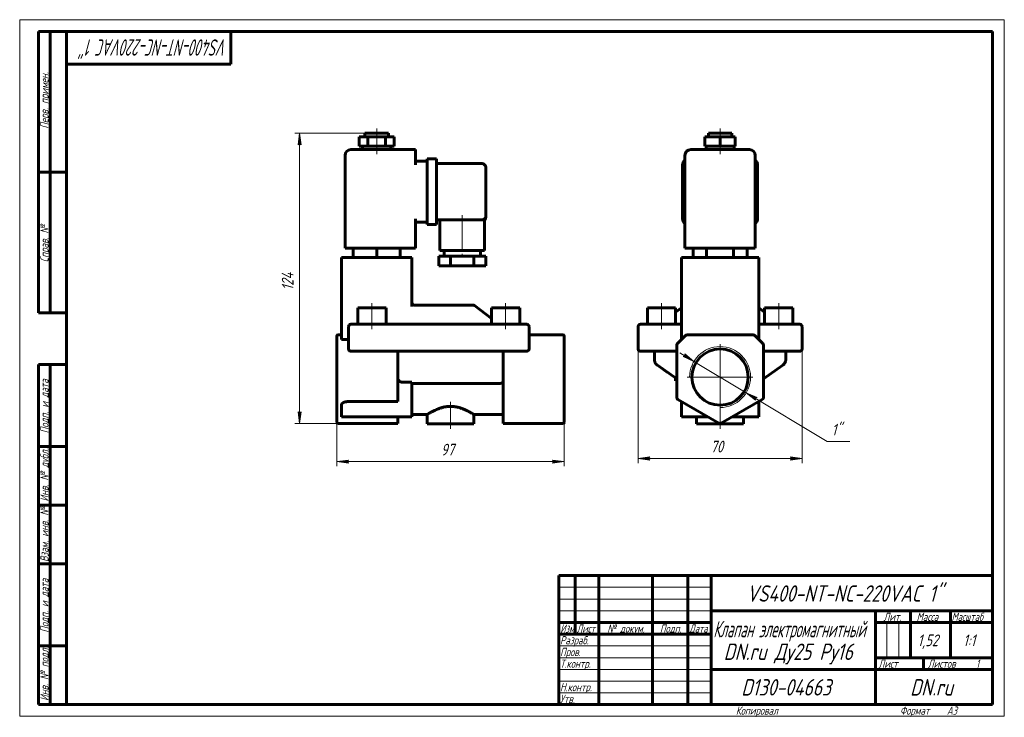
# Model space of a CAD drawing. Header units: millimetres. Extents: x 0 to 420, y 0 to 297.
import ezdxf

# ---------------------------------------------------------------- set-up
doc = ezdxf.new("R2010")
doc.units = ezdxf.units.MM
for name, pattern in [('K5LT_AXLED', [19.5, 15, -1.5, 1.5, -1.5]), ('K5LT_BASIC', [0]), ('K5LT_THIN', [0])]:
    doc.linetypes.add(name, pattern=pattern)
doc.layers.add('Системный слой', color=7, linetype='Continuous')
doc.layers.add('Системный слой (1)', color=7, linetype='Continuous', true_color=0x6c6c6c)
doc.styles.add('KDIMTEXTSTYLE', font='GOST_AU.SHX', dxfattribs={"width": 0.96, "oblique": 15, "height": 5})
doc.styles.add('KTEXTSTYLE', font='GOST_AU.SHX', dxfattribs={"width": 0.96, "height": 5})
doc.dimstyles.new('KDIMSTYLE (1.00)', dxfattribs={"dimtxt": 5, "dimasz": 1, "dimexe": 2, "dimexo": 0, "dimgap": 1, "dimtad": 1, "dimtxsty": 'KDIMTEXTSTYLE', "dimsah": 1, "dimcen": 0, "dimdle": 1, "dimadec": 0, "dimazin": 0, "dimtfac": 0.667, "dimtmove": 0, "dimatfit": 3, "dimfxl": 1, "dimtvp": 1, "dimtolj": 1, "dimtzin": 0, "dimarcsym": 0})

# ---------------------------------------------------------------- blocks, each defined once
blk = doc.blocks.new('U0')
at = {"layer": 'Системный слой (1)', "color": 150, "linetype": 'K5LT_BASIC', "lineweight": 60, "true_color": 0x0080ff}
for q in [(282.26, 170.95), (282.26, 170.94), (282.26, 170.94)]:
    blk.add_line((282.26, 170.94), q, dxfattribs=at)
blk = doc.blocks.new('U1')
at = {"layer": 'Системный слой (1)', "color": 150, "linetype": 'K5LT_BASIC', "lineweight": 60, "true_color": 0x0080ff}
for q in [(315.26, 170.95), (315.26, 170.94), (315.26, 170.94)]:
    blk.add_line((315.26, 170.94), q, dxfattribs=at)
blk = doc.blocks.new('D0')
at = {"layer": 'Системный слой (1)'}
for points in [[(263.76, 109.92), (268.76, 110.58), (268.26, 109.92), (268.76, 109.26)], [(328.76, 109.26), (333.76, 109.92), (328.76, 110.58), (329.26, 109.92)]]:
    blk.add_hatch(color=7, dxfattribs=at).paths.add_polyline_path(points)
at = {"layer": 'Системный слой (1)', "color": 7, "linetype": 'K5LT_THIN', "lineweight": 18}
for p, q in [((263.76, 156.63), (263.76, 107.92)), ((333.76, 156.63), (333.76, 107.92)), ((263.76, 109.92), (268.76, 110.58)), ((268.76, 109.26), (263.76, 109.92)), ((268.76, 110.58), (268.26, 109.92)), ((268.26, 109.92), (268.76, 109.26)), ((329.26, 109.92), (328.76, 110.58)), ((328.76, 110.58), (333.76, 109.92)), ((333.76, 109.92), (328.76, 109.26)), ((328.76, 109.26), (329.26, 109.92))]:
    blk.add_line(p, q, dxfattribs=at)
blk.add_wipeout([(294.68, 110.92), (294.68, 118.3), (302.52, 118.3), (302.52, 110.92)]).dxf.layer = 'Системный слой (1)'
blk.add_line((263.76, 109.92), (333.76, 109.92), dxfattribs=at)
at = {"layer": 'Системный слой (1)', "color": 7, "insert": (294.68, 117.51), "char_height": 5, "attachment_point": 1, "style": 'KTEXTSTYLE'}
blk.add_mtext('\\H5.0;\\W1.000;\\Q15;\\Q15;\\W0.965;70', dxfattribs=at)
blk = doc.blocks.new('KDIMARROW_01')
at = {"layer": 'Системный слой'}
blk.add_hatch(color=0, dxfattribs=at).paths.add_polyline_path([(0, 0), (-5, 0.66), (-4.5, 0), (-5, -0.66)])
at = {"layer": 'Системный слой', "color": 0, "linetype": 'K5LT_THIN', "lineweight": 18}
for p, q in [((-4.5, 0), (-5, 0.66)), ((-5, 0.66), (0, 0)), ((0, 0), (-5, -0.66)), ((-5, -0.66), (-4.5, 0))]:
    blk.add_line(p, q, dxfattribs=at)
at = {"layer": 'Системный слой (1)', "color": 0, "linetype": 'K5LT_THIN', "lineweight": 18}
blk.add_line((135.28, 144.63), (134.28, 144.63), dxfattribs=at)
blk = doc.blocks.new('D1')
at = {"layer": 'Системный слой (1)'}
for points in [[(287.63, 151.34), (283.68, 154.48), (283.77, 153.66), (283, 153.36)], [(313.75, 135.6), (314.52, 135.91), (309.9, 137.92), (313.84, 134.78)]]:
    blk.add_hatch(color=7, dxfattribs=at).paths.add_polyline_path(points)
at = {"layer": 'Системный слой (1)', "color": 7, "linetype": 'K5LT_THIN', "lineweight": 18}
for p, q in [((287.63, 151.34), (281.63, 154.95)), ((283.77, 153.66), (283, 153.36)), ((283, 153.36), (287.63, 151.34)), ((287.63, 151.34), (283.68, 154.48)), ((283.68, 154.48), (283.77, 153.66)), ((287.63, 151.34), (309.9, 137.92)), ((309.9, 137.92), (313.84, 134.78)), ((314.52, 135.91), (309.9, 137.92)), ((309.9, 137.92), (315.89, 134.31)), ((313.75, 135.6), (314.52, 135.91)), ((313.84, 134.78), (313.75, 135.6))]:
    blk.add_line(p, q, dxfattribs=at)
blk.add_wipeout([(346.38, 118.15), (346.38, 125.53), (351.81, 125.53), (351.81, 118.15)]).dxf.layer = 'Системный слой (1)'
for p, q in [((309.9, 137.92), (344.38, 117.15)), ((344.38, 117.15), (354.04, 117.15))]:
    blk.add_line(p, q, dxfattribs=at)
at = {"layer": 'Системный слой (1)', "color": 7, "insert": (346.38, 124.74), "char_height": 5, "attachment_point": 1, "style": 'KTEXTSTYLE'}
blk.add_mtext('\\H5.0;\\W1.000;\\Q15;\\Q15;\\W0.965;1"', dxfattribs=at)
blk = doc.blocks.new('KDIMARROW_02')
at = {"layer": 'Системный слой'}
blk.add_hatch(color=0, dxfattribs=at).paths.add_polyline_path([(4.5, 0), (5, 0.66), (0, 0), (5, -0.66)])
at = {"layer": 'Системный слой', "color": 0, "linetype": 'K5LT_THIN', "lineweight": 18}
for p, q in [((5, 0.66), (0, 0)), ((0, 0), (5, -0.66)), ((0, 0), (7, 0)), ((4.5, 0), (5, 0.66)), ((5, -0.66), (4.5, 0))]:
    blk.add_line(p, q, dxfattribs=at)
at = {"layer": 'Системный слой (1)', "color": 0, "linetype": 'K5LT_THIN', "lineweight": 18}
blk.add_line((135.28, 144.63), (134.28, 144.63), dxfattribs=at)
blk = doc.blocks.new('U2')
at = {"layer": 'Системный слой (1)', "color": 30, "linetype": 'K5LT_AXLED', "lineweight": 18, "true_color": 0xff8000}
for q in [(298.76, 158.63), (284.76, 144.63), (312.76, 144.63), (298.76, 130.63)]:
    blk.add_line((298.76, 144.63), q, dxfattribs=at)
blk = doc.blocks.new('U3')
at = {"layer": 'Системный слой (1)', "color": 150, "linetype": 'K5LT_BASIC', "lineweight": 60, "true_color": 0x0080ff}
for p in [(198.78, 213.13), (198.78, 212.75), (198.78, 212.75)]:
    blk.add_line(p, (198.78, 212.75), dxfattribs=at)
blk = doc.blocks.new('U4')
at = {"layer": 'Системный слой (1)', "color": 150, "linetype": 'K5LT_BASIC', "lineweight": 60, "true_color": 0x0080ff}
for p, q in [((167.28, 128.63), (173.78, 128.63)), ((193.78, 128.63), (206.28, 128.63))]:
    blk.add_line(p, q, dxfattribs=at)
blk = doc.blocks.new('D2')
at = {"layer": 'Системный слой (1)'}
for points in [[(139.78, 108.62), (140.28, 109.27), (135.28, 108.62), (140.28, 107.96)], [(227.28, 107.96), (232.28, 108.62), (227.28, 109.27), (227.78, 108.62)]]:
    blk.add_hatch(color=7, dxfattribs=at).paths.add_polyline_path(points)
at = {"layer": 'Системный слой (1)', "color": 7, "linetype": 'K5LT_THIN', "lineweight": 18}
for p, q in [((135.28, 125.29), (135.28, 106.62)), ((232.28, 125.35), (232.28, 106.62)), ((135.28, 108.62), (140.28, 109.27)), ((140.28, 109.27), (139.78, 108.62)), ((227.78, 108.62), (227.28, 109.27)), ((227.28, 109.27), (232.28, 108.62)), ((140.28, 107.96), (135.28, 108.62)), ((139.78, 108.62), (140.28, 107.96)), ((232.28, 108.62), (227.28, 107.96)), ((227.28, 107.96), (227.78, 108.62))]:
    blk.add_line(p, q, dxfattribs=at)
blk.add_wipeout([(179.69, 109.62), (179.69, 117), (187.53, 117), (187.53, 109.62)]).dxf.layer = 'Системный слой (1)'
blk.add_line((135.28, 108.62), (232.28, 108.62), dxfattribs=at)
at = {"layer": 'Системный слой (1)', "color": 7, "insert": (179.69, 116.2), "char_height": 5, "attachment_point": 1, "style": 'KTEXTSTYLE'}
blk.add_mtext('\\H5.0;\\W1.000;\\Q15;\\Q15;\\W0.965;97', dxfattribs=at)
blk = doc.blocks.new('D3')
at = {"layer": 'Системный слой (1)'}
for points in [[(120.05, 243.63), (119.39, 248.63), (118.73, 243.63), (119.39, 244.13)], [(119.39, 124.79), (120.05, 129.79), (119.39, 129.29), (118.73, 129.79)]]:
    blk.add_hatch(color=7, dxfattribs=at).paths.add_polyline_path(points)
at = {"layer": 'Системный слой (1)', "color": 7, "linetype": 'K5LT_THIN', "lineweight": 18}
for p, q in [((147.28, 248.63), (117.39, 248.63)), ((118.73, 243.63), (119.39, 248.63)), ((119.39, 248.63), (120.05, 243.63)), ((119.39, 244.13), (118.73, 243.63)), ((120.05, 243.63), (119.39, 244.13)), ((119.39, 124.79), (118.73, 129.79)), ((118.73, 129.79), (119.39, 129.29)), ((119.39, 129.29), (120.05, 129.79)), ((120.05, 129.79), (119.39, 124.79)), ((135.78, 124.79), (117.39, 124.79))]:
    blk.add_line(p, q, dxfattribs=at)
blk.add_wipeout([(118.39, 181.63), (111.01, 181.63), (111.01, 191.38), (118.39, 191.38)]).dxf.layer = 'Системный слой (1)'
blk.add_line((119.39, 248.63), (119.39, 124.79), dxfattribs=at)
at = {"layer": 'Системный слой (1)', "color": 7, "insert": (111.8, 181.63), "char_height": 5, "attachment_point": 1, "rotation": 90, "style": 'KTEXTSTYLE'}
blk.add_mtext('\\H5.0;\\W1.000;\\Q15;\\Q15;\\W0.965;124', dxfattribs=at)
blk = doc.blocks.new('U5')
at = {"color": 7, "linetype": 'K5LT_THIN', "lineweight": 18}
for p, q in [((0, 0), (0, 297)), ((0, 297), (420, 297)), ((420, 297), (420, 0)), ((230, 55), (295, 55)), ((230, 50), (295, 50)), ((230, 45), (295, 45)), ((369.96, 25), (369.96, 40)), ((374.98, 25), (374.98, 40)), ((230, 30), (295, 30)), ((230, 25), (295, 25)), ((230, 20), (295, 20)), ((230, 15), (295, 15)), ((230, 10), (295, 10)), ((420, 0), (0, 0))]:
    blk.add_line(p, q, dxfattribs=at)
at = {"color": 150, "linetype": 'K5LT_BASIC', "lineweight": 60, "true_color": 0x0080ff}
for p, q in [((8, 172), (8, 292)), ((20, 292), (8, 292)), ((13, 172), (13, 292)), ((20, 5), (20, 292)), ((20, 292), (415, 292)), ((90, 292), (90, 278)), ((415, 292), (415, 5)), ((90, 278), (20, 278)), ((20, 232), (8, 232)), ((20, 172), (8, 172)), ((8, 5), (8, 150)), ((20, 150), (8, 150)), ((13, 5), (13, 150)), ((20, 115), (8, 115)), ((20, 90), (8, 90)), ((20, 65), (8, 65)), ((230, 60), (415, 60)), ((230, 5), (230, 60)), ((237, 35), (237, 60)), ((247, 5), (247, 60)), ((270, 5), (270, 60)), ((285, 5), (285, 60)), ((295, 5), (295, 60)), ((295, 45), (415, 45)), ((365, 5), (365, 45)), ((380, 25), (380, 45)), ((397, 25), (397, 45)), ((230, 40), (295, 40)), ((365, 40), (380, 40)), ((380, 40), (415, 40)), ((230, 35), (295, 35)), ((20, 30), (8, 30)), ((365, 25), (415, 25)), ((385.57, 20), (385.57, 25)), ((295, 20), (365, 20)), ((365, 20), (415, 20)), ((20, 5), (8, 5)), ((415, 5), (20, 5))]:
    blk.add_line(p, q, dxfattribs=at)
at = {"color": 7, "attachment_point": 1, "style": 'KTEXTSTYLE'}
for s, insert, char_height, rotation in [('\\H5.0;\\W1.000;\\Q15;\\Q15;\\W0.715;\\H7.00;VS400-NT-NC-220VAC 1"', (88.67, 281.64), 7, 180), ('\\H5.0;\\W1.000;\\Q15;\\Q15;\\W0.965;\\H3.50;Перв. примен.', (8.82, 250.52), 3.5, 90), ('\\H5.0;\\W1.000;\\Q15;\\Q15;\\W0.965;\\H3.50;Справ. №', (8.82, 193.63), 3.5, 90), ('\\H5.0;\\W1.000;\\Q15;\\Q15;\\W0.965;\\H3.50;Подп. и дата', (8.82, 120.66), 3.5, 90), ('\\H5.0;\\W1.000;\\Q15;\\Q15;\\W0.965;\\H3.50;Инв. № дубл.', (8.82, 91.57), 3.5, 90), ('\\H5.0;\\W1.000;\\Q15;\\Q15;\\W0.965;\\H3.50;Взам. инв. №', (8.82, 65.8), 3.5, 90), ('\\H5.0;\\W1.000;\\Q15;\\Q15;\\W0.965;\\H3.50;Подп. и дата', (8.82, 35.66), 3.5, 90), ('\\H5.0;\\W1.000;\\Q15;\\Q15;\\W0.965;\\H3.50;Инв. № подл.', (8.82, 6.57), 3.5, 90)]:
    blk.add_mtext(s, dxfattribs=dict(at, insert=insert, char_height=char_height, rotation=rotation))
for s, insert, char_height in [('\\H5.0;\\W1.000;\\Q15;\\Q15;\\W0.965;\\H7.00;VS400-NT-NC-220VAC 1"', (310.11, 55.86), 7), ('\\H5.0;\\W1.000;\\Q15;\\Q15;\\W0.965;\\H3.50;Лит.', (368.47, 44.18), 3.5), ('\\H5.0;\\W1.000;\\Q15;\\Q15;\\W0.965;\\H3.50;Масса', (382.58, 44.18), 3.5), ('\\H5.0;\\W1.000;\\Q15;\\Q15;\\W0.930;\\H3.50;Масштаб', (397.52, 44.18), 3.5), ('\\H5.0;\\W1.000;\\Q15;\\Q15;\\W0.784;\\H3.50;Изм.', (230.62, 39.18), 3.5), ('\\H5.0;\\W1.000;\\Q15;\\Q15;\\W0.799;\\H3.50;Лист', (237.61, 39.18), 3.5), ('\\H5.0;\\W1.000;\\Q15;\\Q15;\\W0.965;\\H3.50;№ докум.', (250.63, 39.18), 3.5), ('\\H5.0;\\W1.000;\\Q15;\\Q15;\\W0.965;\\H3.50;Подп.', (273.1, 39.18), 3.5), ('\\H5.0;\\W1.000;\\Q15;\\Q15;\\W0.799;\\H3.50;Дата', (285.61, 39.18), 3.5), ('\\H5.0;\\W1.000;\\Q15;\\Q15;\\W0.672;\\H7.00;Клапан электромагнитный', (295.88, 40.69), 7), ('\\H5.0;\\W1.000;\\Q15;\\Q15;\\W0.965;\\H3.50;Разраб.', (230.5, 34.18), 3.5), ('\\H5.0;\\W1.000;\\Q15;\\Q15;\\W0.965;1,52', (383.03, 34.9), 5), ('\\H5.0;\\W1.000;\\Q15;\\Q15;\\W0.965;{\\c16711680;1:1}', (402.44, 34.9), 5), ('\\H5.0;\\W1.000;\\Q15;\\Q15;\\W0.965;\\H7.00;DN.ru Ду25 Ру16', (300.3, 31.02), 7), ('\\H5.0;\\W1.000;\\Q15;\\Q15;\\W0.965;\\H3.50;Пров.', (230.5, 29.18), 3.5), ('\\H5.0;\\W1.000;\\Q15;\\Q15;\\W0.965;\\H3.50;Т.контр.', (230.5, 24.18), 3.5), ('\\H5.0;\\W1.000;\\Q15;\\Q15;\\W0.965;\\H3.50;Лист', (366.32, 24.18), 3.5), ('\\H5.0;\\W1.000;\\Q15;\\Q15;\\W0.965;\\H3.50;Листов', (387.36, 24.18), 3.5), ('\\H5.0;\\W1.000;\\Q15;\\Q15;\\W0.965;\\H3.50;1', (407.91, 24.18), 3.5), ('\\H5.0;\\W1.000;\\Q15;\\Q15;\\W0.965;\\H3.50;Н.контр.', (230.5, 14.18), 3.5), ('\\H5.0;\\W1.000;\\Q15;\\Q15;\\W0.965;\\H7.00;D130-04663', (307.8, 15.86), 7), ('\\H5.0;\\W1.000;\\Q15;\\Q15;\\W0.965;\\H7.00;DN.ru', (379.84, 15.86), 7), ('\\H5.0;\\W1.000;\\Q15;\\Q15;\\W0.965;\\H3.50;Утв.', (230.5, 9.18), 3.5), ('\\H5.0;\\W1.000;\\Q15;\\Q15;\\W0.965;\\H3.50;Копировал', (305.5, 4.18), 3.5), ('\\H5.0;\\W1.000;\\Q15;\\Q15;\\W0.965;\\H3.50;Формат', (375.5, 4.18), 3.5), ('\\H5.0;\\W1.000;\\Q15;\\Q15;\\W0.965;\\H3.50;A3', (395.5, 4.18), 3.5)]:
    blk.add_mtext(s, dxfattribs=dict(at, insert=insert, char_height=char_height))

msp = doc.modelspace()

# ---------------------------------------------------------------- linework, layer by layer
at = {"layer": 'Системный слой (1)', "color": 150, "linetype": 'K5LT_BASIC', "lineweight": 60, "true_color": 0x0080ff}
for p, q in [((147.276, 247.132), (147.276, 248.632)), ((147.276, 248.632), (157.276, 248.632)), ((157.276, 247.132), (157.276, 248.632)), ((293.76, 247.132), (293.76, 248.632)), ((293.76, 248.632), (303.76, 248.632)), ((303.76, 247.132), (303.76, 248.632)), ((144.776, 243.132), (144.776, 247.132)), ((144.776, 247.132), (148.526, 247.132)), ((148.526, 243.132), (148.526, 247.132)), ((148.526, 247.132), (156.026, 247.132)), ((156.026, 243.132), (156.026, 247.132)), ((156.026, 247.132), (159.776, 247.132)), ((159.776, 243.132), (159.776, 247.132)), ((292.265, 247.132), (298.76, 247.132)), ((292.265, 243.132), (292.265, 247.132)), ((298.76, 243.132), (298.76, 247.132)), ((298.76, 247.132), (305.256, 247.132)), ((305.256, 243.132), (305.256, 247.132)), ((168.776, 241.632), (141.276, 241.632)), ((144.776, 243.132), (148.526, 243.132)), ((146.276, 241.632), (146.276, 243.132)), ((148.526, 243.132), (156.026, 243.132)), ((156.026, 243.132), (159.776, 243.132)), ((158.276, 241.632), (158.276, 243.132)), ((168.776, 241.632), (168.776, 239.132)), ((311.26, 241.632), (286.26, 241.632)), ((292.265, 243.132), (298.76, 243.132)), ((292.76, 241.632), (292.76, 243.132)), ((298.76, 243.132), (305.256, 243.132)), ((304.76, 241.632), (304.76, 243.132)), ((138.776, 199.632), (138.776, 239.132)), ((168.776, 235.132), (168.776, 239.132)), ((168.776, 236.632), (173.776, 236.632)), ((173.776, 237.632), (177.776, 237.632)), ((173.776, 235.132), (173.776, 237.632)), ((177.776, 237.632), (177.776, 235.132)), ((177.776, 235.632), (197.276, 235.632)), ((283.76, 199.632), (283.76, 239.132)), ((313.76, 199.632), (313.76, 239.132)), ((173.776, 235.132), (173.776, 212.132)), ((177.776, 235.132), (177.776, 212.132)), ((198.776, 234.132), (198.776, 213.132)), ((282.76, 212.132), (282.76, 235.132)), ((314.76, 235.132), (314.76, 212.132)), ((168.776, 199.632), (168.776, 212.132)), ((168.776, 210.632), (173.776, 210.632)), ((173.776, 209.632), (173.776, 212.132)), ((177.776, 212.132), (177.776, 209.632)), ((177.776, 211.632), (197.276, 211.632)), ((179.276, 211.632), (179.276, 198.632)), ((197.276, 211.632), (198.276, 211.632)), ((198.276, 211.632), (198.276, 198.632)), ((198.776, 213.132), (198.776, 212.75)), ((198.776, 212.75), (198.776, 212.75)), ((198.776, 212.75), (198.776, 212.75)), ((198.776, 212.75), (198.776, 212.75)), ((173.776, 209.632), (177.776, 209.632)), ((141.276, 199.632), (138.776, 199.632)), ((141.276, 199.632), (168.776, 199.632)), ((142.276, 199.632), (142.276, 195.632)), ((152.276, 199.632), (152.276, 195.632)), ((162.276, 199.632), (162.276, 195.632)), ((198.276, 198.632), (179.276, 198.632)), ((181.026, 198.632), (181.026, 196.132)), ((196.526, 198.632), (196.526, 196.132)), ((286.26, 199.632), (283.76, 199.632)), ((286.26, 199.632), (311.26, 199.632)), ((287.213, 199.632), (287.213, 195.632)), ((292.987, 199.632), (292.987, 195.632)), ((304.534, 199.632), (304.534, 195.632)), ((310.307, 199.632), (310.307, 195.632)), ((313.76, 199.632), (311.26, 199.632)), ((137.276, 195.632), (137.276, 160.632)), ((164.776, 195.632), (137.276, 195.632)), ((164.776, 195.632), (167.276, 195.632)), ((167.276, 195.632), (167.276, 174.695)), ((178.776, 196.132), (178.776, 192.132)), ((183.776, 196.132), (178.776, 196.132)), ((193.776, 196.132), (183.776, 196.132)), ((183.776, 196.132), (183.776, 192.132)), ((198.776, 196.132), (193.776, 196.132)), ((193.776, 196.132), (193.776, 192.132)), ((198.776, 196.132), (198.776, 192.132)), ((315.26, 195.632), (282.26, 195.632)), ((282.26, 195.632), (282.26, 160.632)), ((315.26, 195.632), (315.26, 160.632)), ((183.776, 192.132), (178.776, 192.132)), ((193.776, 192.132), (183.776, 192.132)), ((198.776, 192.132), (193.776, 192.132)), ((144.276, 167.132), (144.276, 174.132)), ((144.276, 174.132), (156.276, 174.132)), ((156.276, 167.132), (156.276, 174.132)), ((193.439, 175.342), (168.276, 175.342)), ((194.044, 175.137), (201.276, 169.63)), ((201.276, 167.132), (201.276, 174.132)), ((201.276, 174.132), (213.276, 174.132)), ((213.276, 167.132), (213.276, 174.132)), ((267.76, 174.132), (279.76, 174.132)), ((267.76, 167.132), (267.76, 174.132)), ((282.26, 174.199), (279.76, 172.295)), ((279.76, 167.132), (279.76, 174.132)), ((315.26, 174.199), (317.76, 172.295)), ((317.76, 167.132), (317.76, 174.132)), ((317.76, 174.132), (329.76, 174.132)), ((329.76, 167.132), (329.76, 174.132)), ((282.26, 170.949), (282.26, 170.955)), ((315.261, 170.949), (315.26, 170.955)), ((140.276, 166.132), (140.276, 156.632)), ((141.276, 167.132), (143.276, 167.132)), ((214.276, 167.132), (143.276, 167.132)), ((214.276, 167.132), (216.276, 167.132)), ((217.276, 156.632), (217.276, 166.132)), ((263.76, 166.132), (263.76, 156.632)), ((264.76, 167.132), (266.76, 167.132)), ((266.76, 167.132), (282.26, 167.132)), ((315.26, 167.132), (330.76, 167.132)), ((330.76, 167.132), (332.76, 167.132)), ((333.76, 166.132), (333.76, 156.632)), ((135.276, 161.985), (135.276, 162.132)), ((135.276, 158.571), (135.276, 161.985)), ((137.276, 162.632), (135.776, 162.632)), ((137.276, 160.632), (140.276, 160.632)), ((217.276, 162.632), (231.776, 162.632)), ((232.276, 162.132), (232.276, 161.985)), ((232.276, 158.571), (232.276, 161.985)), ((283.968, 162.339), (280.553, 158.925)), ((312.846, 162.632), (284.675, 162.632)), ((316.968, 158.925), (313.553, 162.339)), ((135.276, 158.218), (135.276, 158.571)), ((135.276, 135.89), (135.276, 158.218)), ((143.276, 155.632), (141.276, 155.632)), ((143.276, 155.632), (214.276, 155.632)), ((161.276, 135.89), (161.276, 155.632)), ((206.276, 135.89), (206.276, 155.632)), ((216.276, 155.632), (214.276, 155.632)), ((232.276, 158.571), (232.276, 158.218)), ((232.276, 135.89), (232.276, 158.218)), ((266.76, 155.632), (264.76, 155.632)), ((266.76, 155.632), (280.26, 155.632)), ((270.76, 155.632), (270.76, 152.149)), ((280.26, 158.218), (280.26, 135.89)), ((317.26, 135.89), (317.26, 158.218)), ((317.26, 155.632), (330.76, 155.632)), ((326.76, 155.632), (326.76, 152.149)), ((332.76, 155.632), (330.76, 155.632)), ((280.26, 143.828), (272.018, 149.707)), ((272.018, 149.707), (276.307, 146.648)), ((325.503, 149.707), (317.26, 143.828)), ((279.76, 144.076), (279.76, 144.184)), ((279.76, 143.076), (279.76, 144.076)), ((279.912, 144.076), (279.76, 144.076)), ((280.26, 143.076), (279.76, 143.076)), ((163.597, 142.401), (167.276, 142.401)), ((167.276, 142.401), (167.276, 127.632)), ((167.276, 141.874), (204.476, 141.874)), ((135.276, 135.457), (135.276, 135.89)), ((135.276, 125.353), (135.276, 135.457)), ((161.276, 135.89), (161.276, 135.024)), ((161.276, 134.158), (161.276, 135.024)), ((206.276, 135.024), (206.276, 135.89)), ((206.276, 124.92), (206.276, 135.024)), ((232.276, 135.89), (232.276, 135.457)), ((232.276, 125.353), (232.276, 135.457)), ((280.76, 135.024), (298.26, 124.92)), ((299.26, 124.92), (316.76, 135.024)), ((137.276, 132.715), (137.276, 127.632)), ((161.276, 134.158), (139.776, 134.158)), ((282.26, 134.158), (282.26, 127.632)), ((315.26, 134.158), (315.26, 127.632)), ((139.776, 127.632), (137.276, 127.632)), ((167.276, 127.632), (139.776, 127.632)), ((161.276, 124.92), (161.276, 127.632)), ((173.776, 128.632), (173.776, 124.632)), ((193.776, 128.632), (193.776, 124.632)), ((284.76, 127.632), (282.26, 127.632)), ((293.564, 127.632), (284.76, 127.632)), ((288.76, 127.632), (288.76, 124.632)), ((312.76, 127.632), (303.957, 127.632)), ((308.76, 127.632), (308.76, 124.632)), ((315.26, 127.632), (312.76, 127.632)), ((135.276, 125.286), (135.276, 125.353)), ((135.776, 124.786), (161.276, 124.786)), ((161.276, 124.92), (161.276, 124.786)), ((193.776, 124.632), (173.776, 124.632)), ((206.276, 124.786), (206.276, 124.92)), ((206.276, 124.786), (231.776, 124.786)), ((232.276, 125.353), (232.276, 125.286)), ((308.76, 124.632), (288.76, 124.632))]:
    msp.add_line(p, q, dxfattribs=at)
at = {"layer": 'Системный слой (1)', "color": 30, "linetype": 'K5LT_AXLED', "lineweight": 18, "true_color": 0xff8000}
for p, q in [((152.276, 245.132), (152.276, 250.632)), ((298.76, 245.132), (298.76, 250.632)), ((152.276, 239.632), (152.276, 245.132)), ((298.76, 239.632), (298.76, 245.132)), ((188.776, 213.632), (188.776, 194.132)), ((150.276, 165.132), (150.276, 176.132)), ((207.276, 165.132), (207.276, 176.132)), ((273.76, 165.132), (273.76, 176.132)), ((323.76, 165.132), (323.76, 176.132))]:
    msp.add_line(p, q, dxfattribs=at)
at = {"layer": 'Системный слой (1)', "color": 150, "linetype": 'K5LT_BASIC', "lineweight": 60, "true_color": 0x0080ff}
msp.add_circle((298.76, 144.632), 12, dxfattribs=at)
for centre, radius, start, end in [((141.276, 239.132), 2.5, 90, 180), ((286.26, 239.132), 2.5, 90, 180), ((311.26, 239.132), 2.5, 0, 90), ((197.276, 234.132), 1.5, 0, 90), ((285.26, 235.132), 2.5, 126.8699, 180), ((312.26, 235.132), 2.5, 0, 53.1301), ((197.276, 213.132), 1.5, 270, 0), ((197.276, 213.132), 1.5, 270.61726, 0), ((197.276, 212.75), 1.5, 311.81031, 0), ((285.26, 212.132), 2.5, 180, 233.1301), ((312.26, 212.132), 2.5, 306.8699, 0), ((168.276, 176.342), 1, 180, 270), ((193.439, 174.342), 1, 52.70853, 90), ((141.276, 166.132), 1, 90, 180), ((216.276, 166.132), 1, 0, 90), ((264.76, 166.132), 1, 90, 180), ((332.76, 166.132), 1, 0, 90), ((135.776, 162.132), 0.5, 90, 180), ((231.776, 162.132), 0.5, 0, 90), ((284.675, 161.632), 1, 90, 135), ((312.846, 161.632), 1, 45, 90), ((141.276, 156.632), 1, 180, 270), ((216.276, 156.632), 1, 270, 0), ((264.76, 156.632), 1, 180, 270), ((281.26, 158.218), 1, 135, 180), ((316.26, 158.218), 1, 0, 45), ((332.76, 156.632), 1, 270, 0), ((281.26, 135.89), 1, 180, 240), ((316.26, 135.89), 1, 300, 0), ((135.776, 125.286), 0.5, 180, 270), ((231.776, 125.286), 0.5, 270, 0), ((298.76, 125.786), 1, 240, 300)]:
    msp.add_arc(centre, radius, start, end, dxfattribs=at)
at = {"layer": 'Системный слой (1)', "color": 7, "linetype": 'K5LT_THIN', "lineweight": 18}
msp.add_arc((298.76, 144.632), 13, 270, 180, dxfattribs=at)
at = {"layer": 'Системный слой (1)', "color": 150, "linetype": 'K5LT_BASIC', "lineweight": 60, "true_color": 0x0080ff}
for points, knots in [([(198.776, 212.75), (198.776, 212.749), (198.776, 212.749), (198.776, 212.745), (198.776, 212.741), (198.776, 212.732), (198.776, 212.727), (198.776, 212.713), (198.775, 212.703), (198.774, 212.674), (198.773, 212.654), (198.769, 212.596), (198.764, 212.557), (198.748, 212.453), (198.733, 212.388), (198.695, 212.26), (198.672, 212.197), (198.617, 212.075), (198.586, 212.016), (198.515, 211.902), (198.476, 211.848), (198.429, 211.79), (198.424, 211.784), (198.406, 211.763), (198.393, 211.748), (198.368, 211.721), (198.357, 211.71), (198.337, 211.69), (198.328, 211.681), (198.312, 211.665), (198.305, 211.658), (198.291, 211.645), (198.283, 211.638), (198.276, 211.632)], [0.0047483, 0.0047483, 0.0047483, 0.0047483, 0.0189931, 0.0189931, 0.1590787, 0.1590787, 0.3324021, 0.3324021, 0.6790491, 0.6790491, 1.372343, 1.372343, 2.7589308, 2.7589308, 5.124437, 5.124437, 7.509409, 7.509409, 9.8986523, 9.8986523, 12.2816114, 12.2816114, 12.5561389, 12.5561389, 13.2771072, 13.2771072, 13.8449686, 13.8449686, 14.2922372, 14.2922372, 14.6445226, 14.6445226, 14.996808, 14.996808, 14.996808, 14.996808]), ([(198.776, 212.75), (198.776, 212.75), (198.776, 212.75), (198.776, 212.749), (198.776, 212.749), (198.776, 212.744), (198.776, 212.74), (198.776, 212.731), (198.776, 212.726), (198.775, 212.709), (198.775, 212.698), (198.775, 212.687), (198.775, 212.686), (198.773, 212.664), (198.772, 212.643), (198.767, 212.58), (198.761, 212.537), (198.743, 212.429), (198.727, 212.364), (198.687, 212.237), (198.663, 212.174), (198.606, 212.053), (198.573, 211.994), (198.501, 211.881), (198.461, 211.828), (198.376, 211.728), (198.332, 211.683), (198.285, 211.64)], [0.0107628, 0.0107628, 0.0107628, 0.0107628, 0.0110204, 0.0110204, 0.0322883, 0.0322883, 0.1716786, 0.1716786, 0.3648827, 0.3648827, 0.7512909, 0.7512909, 0.7851429, 0.7851429, 1.5241073, 1.5241073, 3.0589774, 3.0589774, 5.4290278, 5.4290278, 7.8162344, 7.8162344, 10.2067569, 10.2067569, 12.5891959, 12.5891959, 14.8465543, 14.8465543, 14.8465543, 14.8465543]), ([(198.776, 212.75), (198.776, 212.743), (198.776, 212.736), (198.776, 212.721), (198.776, 212.713), (198.775, 212.698), (198.775, 212.69), (198.774, 212.674), (198.774, 212.666), (198.773, 212.65), (198.772, 212.641), (198.771, 212.632)], [0, 0, 0, 0, 0.8760259, 0.8760259, 1.8760259, 1.8760259, 2.8760259, 2.8760259, 3.8760259, 3.8760259, 5, 5, 5, 5]), ([(198.776, 212.75), (198.776, 212.743), (198.776, 212.736), (198.776, 212.721), (198.776, 212.714), (198.775, 212.698), (198.775, 212.69), (198.774, 212.674), (198.774, 212.667), (198.773, 212.65), (198.772, 212.641), (198.771, 212.633)], [0, 0, 0, 0, 0.8807643, 0.8807643, 1.8807643, 1.8807643, 2.8807643, 2.8807643, 3.8807643, 3.8807643, 5, 5, 5, 5]), ([(272.018, 149.707), (272.018, 149.707), (272.017, 149.708), (272.013, 149.71), (272.011, 149.712), (272.004, 149.717), (271.999, 149.72), (271.986, 149.73), (271.977, 149.737), (271.951, 149.756), (271.933, 149.77), (271.882, 149.81), (271.848, 149.837), (271.749, 149.922), (271.685, 149.981), (271.53, 150.138), (271.443, 150.24), (271.281, 150.455), (271.207, 150.568), (271.076, 150.804), (271.018, 150.926), (270.919, 151.178), (270.878, 151.307), (270.814, 151.569), (270.791, 151.702), (270.766, 151.935), (270.761, 152.036), (270.76, 152.14), (270.76, 152.145), (270.76, 152.149)], [0.0064229, 0.0064229, 0.0064229, 0.0064229, 0.0256916, 0.0256916, 0.0900783, 0.0900783, 0.1994252, 0.1994252, 0.4181192, 0.4181192, 0.855507, 0.855507, 1.7238599, 1.7238599, 3.4605655, 3.4605655, 6.1310511, 6.1310511, 8.8221797, 8.8221797, 11.5246771, 11.5246771, 14.2239164, 14.2239164, 16.904994, 16.904994, 18.9098373, 18.9098373, 18.9963665, 18.9963665, 18.9963665, 18.9963665]), ([(325.503, 149.707), (325.503, 149.707), (325.504, 149.708), (325.507, 149.71), (325.51, 149.712), (325.517, 149.717), (325.521, 149.72), (325.534, 149.73), (325.543, 149.736), (325.569, 149.755), (325.586, 149.768), (325.637, 149.808), (325.67, 149.835), (325.767, 149.918), (325.83, 149.976), (325.985, 150.131), (326.072, 150.233), (326.234, 150.447), (326.308, 150.56), (326.441, 150.795), (326.499, 150.918), (326.599, 151.169), (326.64, 151.298), (326.705, 151.56), (326.729, 151.693), (326.754, 151.929), (326.76, 152.033), (326.76, 152.14), (326.76, 152.145), (326.76, 152.149)], [0.0061296, 0.0061296, 0.0061296, 0.0061296, 0.0245184, 0.0245184, 0.0889294, 0.0889294, 0.1962477, 0.1962477, 0.4108843, 0.4108843, 0.8401573, 0.8401573, 1.6925739, 1.6925739, 3.397407, 3.397407, 6.067153, 6.067153, 8.7582447, 8.7582447, 11.4605611, 11.4605611, 14.1603181, 14.1603181, 16.8417749, 16.8417749, 18.9098348, 18.9098348, 18.9963629, 18.9963629, 18.9963629, 18.9963629]), ([(272.018, 149.707), (272.018, 149.707), (272.018, 149.707), (272.018, 149.707), (272.018, 149.707), (272.018, 149.707), (272.018, 149.707), (272.018, 149.707), (272.017, 149.708), (272.017, 149.708), (272.016, 149.708), (272.015, 149.709), (272.014, 149.71), (272.011, 149.712), (272.009, 149.713), (272.004, 149.717), (272, 149.72), (271.991, 149.726), (271.986, 149.73), (271.976, 149.738), (271.97, 149.742), (271.957, 149.752), (271.949, 149.758), (271.941, 149.764)], [0.0021694, 0.0021694, 0.0021694, 0.0021694, 0.0086775, 0.0086775, 0.0246521, 0.0246521, 0.0558123, 0.0558123, 0.1181327, 0.1181327, 0.2427735, 0.2427735, 0.4898857, 0.4898857, 0.9819408, 0.9819408, 1.9638816, 1.9638816, 3.3638816, 3.3638816, 4.7638816, 4.7638816, 7, 7, 7, 7]), ([(325.503, 149.707), (325.504, 149.708), (325.506, 149.709), (325.51, 149.712), (325.513, 149.714), (325.52, 149.719), (325.524, 149.722), (325.533, 149.729), (325.538, 149.733), (325.549, 149.74), (325.554, 149.744), (325.566, 149.753), (325.573, 149.759), (325.58, 149.764)], [0, 0, 0, 0, 0.4857617, 0.4857617, 1.133444, 1.133444, 2.266888, 2.266888, 3.666888, 3.666888, 5.066888, 5.066888, 7, 7, 7, 7]), ([(163.597, 142.401), (163.569, 142.401), (163.521, 142.402), (163.466, 142.404), (163.411, 142.406), (163.35, 142.41), (163.269, 142.418), (163.208, 142.425), (163.156, 142.432), (163.104, 142.44), (163.034, 142.452), (162.959, 142.468), (162.885, 142.485), (162.813, 142.504), (162.744, 142.525), (162.677, 142.547), (162.612, 142.57), (162.549, 142.595), (162.489, 142.62), (162.432, 142.647), (162.376, 142.674), (162.322, 142.702), (162.27, 142.731), (162.221, 142.761), (162.173, 142.791), (162.127, 142.822), (162.077, 142.857), (162.033, 142.89), (161.995, 142.92), (161.959, 142.95), (161.92, 142.983), (161.877, 143.023), (161.838, 143.059), (161.801, 143.097), (161.764, 143.136), (161.728, 143.176), (161.693, 143.217), (161.659, 143.259), (161.625, 143.303), (161.592, 143.348), (161.56, 143.395), (161.529, 143.443), (161.498, 143.493), (161.469, 143.544), (161.44, 143.596), (161.413, 143.649), (161.387, 143.704), (161.362, 143.76), (161.338, 143.817), (161.316, 143.875), (161.3, 143.921), (161.286, 143.961), (161.28, 143.981), (161.276, 143.994)], [0, 0, 0, 0, 0.0276237, 0.0476922, 0.0549695, 0.0820584, 0.1087424, 0.1352476, 0.1422737, 0.1612645, 0.186962, 0.2122101, 0.2373243, 0.2618283, 0.2858657, 0.3091144, 0.3320459, 0.3541428, 0.3757192, 0.3965796, 0.4172418, 0.4372833, 0.456906, 0.4758739, 0.4946182, 0.5128619, 0.5308353, 0.5543578, 0.5681853, 0.5778084, 0.6011883, 0.6186873, 0.6361964, 0.6537743, 0.6714124, 0.6891597, 0.7069574, 0.7249851, 0.7431919, 0.7617068, 0.780349, 0.7993335, 0.8185343, 0.8380263, 0.8576056, 0.8774391, 0.8974485, 0.9177179, 0.9380637, 0.9585958, 0.9792382, 0.9868153, 1, 1, 1, 1]), ([(204.476, 141.874), (204.491, 141.874), (204.522, 141.874), (204.569, 141.875), (204.615, 141.877), (204.661, 141.88), (204.707, 141.883), (204.754, 141.888), (204.8, 141.893), (204.845, 141.899), (204.891, 141.907), (204.937, 141.915), (204.983, 141.924), (205.029, 141.934), (205.075, 141.945), (205.12, 141.957), (205.167, 141.97), (205.213, 141.984), (205.26, 142), (205.311, 142.019), (205.373, 142.043), (205.444, 142.074), (205.521, 142.112), (205.588, 142.148), (205.644, 142.181), (205.691, 142.212), (205.743, 142.246), (205.803, 142.29), (205.865, 142.337), (205.919, 142.384), (205.961, 142.422), (205.994, 142.453), (206.024, 142.482), (206.054, 142.514), (206.09, 142.552), (206.129, 142.596), (206.17, 142.645), (206.205, 142.69), (206.234, 142.729), (206.256, 142.759), (206.27, 142.779), (206.276, 142.788)], [0, 0, 0, 0, 0.0220833, 0.044104, 0.0660751, 0.0879896, 0.1098869, 0.1317914, 0.1537101, 0.1756373, 0.1975675, 0.2195839, 0.2416838, 0.2639454, 0.2862829, 0.3088336, 0.3315268, 0.3544323, 0.3774152, 0.4030703, 0.4313241, 0.4722508, 0.5129881, 0.5535012, 0.5808703, 0.6054523, 0.6342215, 0.6695123, 0.7111693, 0.745181, 0.7719621, 0.7914467, 0.8107177, 0.8313677, 0.8536022, 0.8848223, 0.9155257, 0.9456951, 0.9658819, 0.9839888, 1, 1, 1, 1]), ([(193.776, 128.632), (193.776, 128.632), (193.769, 128.636), (193.738, 128.655), (193.687, 128.687), (193.617, 128.731), (193.517, 128.793), (193.379, 128.877), (193.195, 128.989), (192.994, 129.109), (192.785, 129.232), (192.574, 129.354), (192.342, 129.487), (192.087, 129.63), (191.813, 129.78), (191.522, 129.936), (191.217, 130.094), (190.902, 130.253), (190.579, 130.41), (190.218, 130.58), (189.802, 130.766), (189.314, 130.972), (188.767, 131.185), (188.164, 131.398), (187.513, 131.6), (186.863, 131.771), (186.233, 131.907), (185.644, 132.007), (185.08, 132.078), (184.533, 132.123), (184.099, 132.14), (183.745, 132.143), (183.442, 132.139), (183.083, 132.125), (182.656, 132.094), (182.137, 132.039), (181.527, 131.946), (180.914, 131.822), (180.386, 131.693), (179.942, 131.568), (179.488, 131.429), (178.915, 131.234), (178.177, 130.951), (177.39, 130.61), (176.694, 130.277), (176.178, 130.014), (175.791, 129.808), (175.437, 129.615), (175.083, 129.415), (174.74, 129.217), (174.472, 129.058), (174.272, 128.937), (174.114, 128.841), (173.979, 128.758), (173.871, 128.691), (173.808, 128.652), (173.781, 128.635), (173.776, 128.632), (173.776, 128.632)], [0, 0, 0, 0, 0.0070067, 0.01399817, 0.02097534, 0.02792852, 0.03487291, 0.04417451, 0.05354099, 0.06297295, 0.07022282, 0.07759217, 0.08516377, 0.09281946, 0.10055416, 0.10828383, 0.11592364, 0.1234808, 0.13080381, 0.13797451, 0.14721482, 0.15696855, 0.16723985, 0.178675, 0.19011391, 0.20155542, 0.21167355, 0.22110655, 0.22985098, 0.23833951, 0.24664837, 0.24998818, 0.25475995, 0.26071121, 0.26664055, 0.2746691, 0.28508371, 0.29576897, 0.30461585, 0.31152716, 0.31861269, 0.32851219, 0.34259696, 0.36061, 0.37660809, 0.38904728, 0.39805231, 0.40692457, 0.41866725, 0.43050029, 0.44242363, 0.45083427, 0.45864512, 0.46827561, 0.47791637, 0.48756871, 0.49480763, 0.49998969, 0.49998969, 0.49998969, 0.49998969])]:
    msp.add_open_spline(points, degree=3, knots=knots, dxfattribs=at)
msp.add_rational_spline([(137.276, 132.715), (137.276, 133.56), (138.312, 134.158), (139.776, 134.158)], [1, 0.804737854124, 0.804737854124, 1], degree=3, dxfattribs=at)

# ---------------------------------------------------------------- block references
at = {"layer": 'Системный слой (1)'}
for name in ['U3', 'U0', 'U1', 'U4']:
    msp.add_blockref(name, (0, 0), dxfattribs=at)

# ---------------------------------------------------------------- next in the draw order: dimensions: what is measured, and where the dimension line sits
at = {"layer": 'Системный слой (1)', "color": 7}
for base, p1, p2, text, picture, middle in [((263.76, 109.919), (333.76, 156.632), (263.76, 156.632), '\\H5.0;\\W0.965;\\Q15;\\H5.0;\\W0.965;\\Q15;\\Q15;70', 'D0', (298.76, 109.919)), ((135.276, 108.616), (232.276, 125.353), (135.276, 125.286), '\\H5.0;\\W0.965;\\Q15;\\H5.0;\\W0.965;\\Q15;\\Q15;97', 'D2', (183.776, 108.616))]:
    dim = msp.add_linear_dim(base=base, p1=p1, p2=p2, text=text, dimstyle='KDIMSTYLE (1.00)', override={"dimexo": 0, "dimblk1": 'KDIMARROW_01', "dimblk2": 'KDIMARROW_01', "dimse1": 0, "dimse2": 0, "dimclrt": 7, "dimtolj": 1}, dxfattribs=at)
    dim.commit()
    dim.dimension.update_dxf_attribs({"geometry": picture, "text_midpoint": middle, "dimtype": 160})

# ---------------------------------------------------------------- next in the draw order: linework, layer by layer
at = {"layer": 'Системный слой (1)', "color": 30, "linetype": 'K5LT_AXLED', "lineweight": 18, "true_color": 0xff8000}
msp.add_line((183.776, 134.142), (183.776, 122.632), dxfattribs=at)

# ---------------------------------------------------------------- next in the draw order: dimensions: what is measured, and where the dimension line sits
at = {"layer": 'Системный слой (1)', "color": 7}
dim = msp.add_linear_dim(base=(119.388, 248.632), p1=(135.776, 124.786), p2=(147.276, 248.632), angle=90, text='\\H5.0;\\W0.965;\\Q15;\\H5.0;\\W0.965;\\Q15;\\Q15;124', dimstyle='KDIMSTYLE (1.00)', override={"dimexo": 0, "dimblk1": 'KDIMARROW_01', "dimblk2": 'KDIMARROW_01', "dimse1": 0, "dimse2": 0, "dimclrt": 7, "dimtolj": 1}, dxfattribs=at)
dim.commit()
dim.dimension.update_dxf_attribs({"geometry": 'D3', "text_midpoint": (119.388, 186.709), "dimtype": 160})
dim = msp.add_diameter_dim_2p(p1=(287.625, 151.34), p2=(309.896, 137.923), text='\\H5.0;\\W0.965;\\Q15;\\H5.0;\\W0.965;\\Q15;\\Q15;1"', dimstyle='KDIMSTYLE (1.00)', override={"dimtih": 1, "dimtoh": 1, "dimblk1": 'KDIMARROW_02', "dimblk2": 'KDIMARROW_02', "dimclrt": 7, "dimtmove": 1, "dimatfit": 2, "dimtolj": 1}, dxfattribs=at)
dim.commit()
dim.dimension.update_dxf_attribs({"geometry": 'D1', "text_midpoint": (346.38, 117.148), "dimtype": 163})

# ---------------------------------------------------------------- next in the draw order: linework, layer by layer
at = {"layer": 'Системный слой (1)', "color": 30, "linetype": 'K5LT_AXLED', "lineweight": 18, "true_color": 0xff8000}
msp.add_line((298.76, 122.632), (298.76, 134.142), dxfattribs=at)

# ---------------------------------------------------------------- next in the draw order: block references
msp.add_blockref('U5', (0, 0))
at = {"layer": 'Системный слой (1)'}
msp.add_blockref('U2', (0, 0), dxfattribs=at)

doc.saveas('drawing.dxf')
